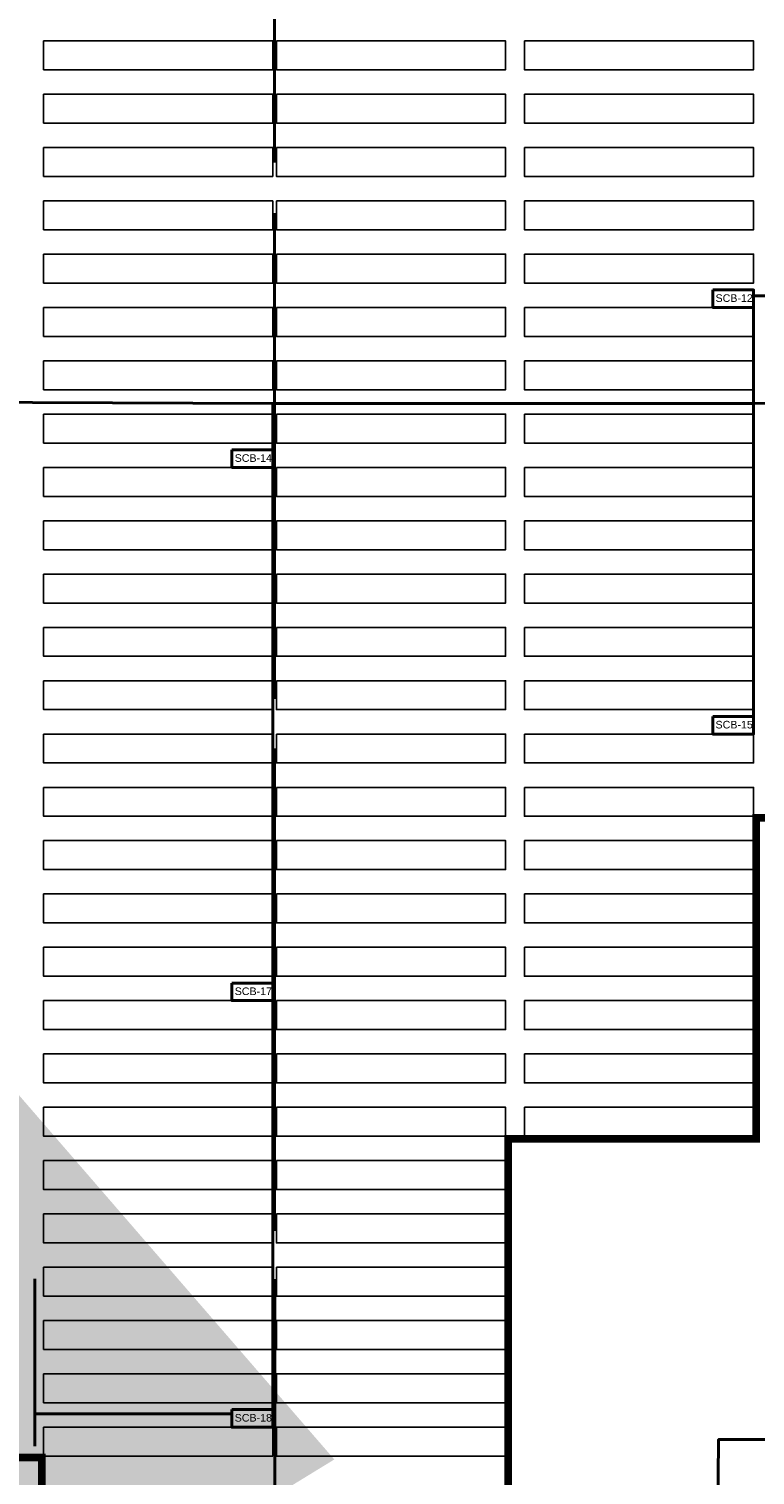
# Model space of a CAD drawing. Header units: inches. Extents: x 727810 to 1461440, y 2714588 to 5435005.
# Tile 211 of 233: x 730082 to 730178, y 2715768 to 2715958. Entities that reach past the tile are written whole.
import ezdxf

# ---------------------------------------------------------------- set-up
doc = ezdxf.new("R2010")
doc.units = ezdxf.units.IN
doc.header["$MEASUREMENT"] = 0
for name, color, linetype in [('DETAILS', 7, 'Continuous'), ('Emvee', 3, 'Continuous'), ('Inverter Room', 7, 'Continuous'), ('POLYLINE', 3, 'Continuous'), ('SCB', 7, 'Continuous'), ('SMB Cable', 7, 'Continuous'), ('tranch', 7, 'Continuous')]:
    doc.layers.add(name, color=color, linetype=linetype)
doc.styles.add('ROMANS', font='ROMANS.shx', dxfattribs={"height": 10})
doc.styles.get("Standard").update_dxf_attribs({"font": 'arial.ttf'})
doc.dimstyles.new('ROMANS$7', dxfattribs={"dimscale": 100, "dimtxt": 2.5, "dimasz": 2, "dimexe": 20, "dimexo": 20, "dimgap": 0.5, "dimtad": 1, "dimdec": 0, "dimrnd": 5, "dimzin": 0, "dimdsep": 46, "dimtxsty": 'ROMANS', "dimcen": 0.09, "dimdle": 20, "dimclrd": 256, "dimclre": 256, "dimclrt": 3, "dimadec": 0, "dimazin": 0, "dimtfac": 20, "dimtdec": 0, "dimtix": 1, "dimtmove": 2, "dimatfit": 3, "dimfxl": 1, "dimtolj": 1, "dimtzin": 0, "dimarcsym": 0})

msp = doc.modelspace()

# ---------------------------------------------------------------- linework, layer by layer
at = {"layer": 'DETAILS', "color": 6, "lineweight": 40}
for points in [[(730302.84494, 2715991.03559), (730302.84494, 2715909.18899), (730177.50494, 2715908.37852), (730177.50494, 2715920.97559)], [(730177.50494, 2715923.27721), (730177.50494, 2715908.35471)], [(730114.44494, 2715773.97559), (730114.44494, 2715908.38901), (730051.38494, 2715908.64408)], [(730177.50494, 2715864.97559), (730177.50494, 2715908.35471), (730114.44494, 2715908.35471)]]:
    msp.add_lwpolyline(points, dxfattribs=at)
at = {"layer": 'Emvee'}
for points in [[(730084.40494, 2715955.97559), (730114.44494, 2715955.97559), (730114.44494, 2715952.17559), (730084.40494, 2715952.17559), (730084.40494, 2715955.97559)], [(730114.94494, 2715955.97559), (730144.98494, 2715955.97559), (730144.98494, 2715952.17559), (730114.94494, 2715952.17559), (730114.94494, 2715955.97559)], [(730147.46494, 2715955.97559), (730177.50494, 2715955.97559), (730177.50494, 2715952.17559), (730147.46494, 2715952.17559), (730147.46494, 2715955.97559)], [(730084.40494, 2715948.97559), (730114.44494, 2715948.97559), (730114.44494, 2715945.17559), (730084.40494, 2715945.17559), (730084.40494, 2715948.97559)], [(730114.94494, 2715948.97559), (730144.98494, 2715948.97559), (730144.98494, 2715945.17559), (730114.94494, 2715945.17559), (730114.94494, 2715948.97559)], [(730147.46494, 2715948.97559), (730177.50494, 2715948.97559), (730177.50494, 2715945.17559), (730147.46494, 2715945.17559), (730147.46494, 2715948.97559)], [(730084.40494, 2715941.97559), (730114.44494, 2715941.97559), (730114.44494, 2715938.17559), (730084.40494, 2715938.17559), (730084.40494, 2715941.97559)], [(730114.94494, 2715941.97559), (730144.98494, 2715941.97559), (730144.98494, 2715938.17559), (730114.94494, 2715938.17559), (730114.94494, 2715941.97559)], [(730147.46494, 2715941.97559), (730177.50494, 2715941.97559), (730177.50494, 2715938.17559), (730147.46494, 2715938.17559), (730147.46494, 2715941.97559)], [(730084.40494, 2715934.97559), (730114.44494, 2715934.97559), (730114.44494, 2715931.17559), (730084.40494, 2715931.17559), (730084.40494, 2715934.97559)], [(730114.94494, 2715934.97559), (730144.98494, 2715934.97559), (730144.98494, 2715931.17559), (730114.94494, 2715931.17559), (730114.94494, 2715934.97559)], [(730147.46494, 2715934.97559), (730177.50494, 2715934.97559), (730177.50494, 2715931.17559), (730147.46494, 2715931.17559), (730147.46494, 2715934.97559)], [(730084.40494, 2715927.97559), (730114.44494, 2715927.97559), (730114.44494, 2715924.17559), (730084.40494, 2715924.17559), (730084.40494, 2715927.97559)], [(730114.94494, 2715927.97559), (730144.98494, 2715927.97559), (730144.98494, 2715924.17559), (730114.94494, 2715924.17559), (730114.94494, 2715927.97559)], [(730147.46494, 2715927.97559), (730177.50494, 2715927.97559), (730177.50494, 2715924.17559), (730147.46494, 2715924.17559), (730147.46494, 2715927.97559)], [(730084.40494, 2715920.97559), (730114.44494, 2715920.97559), (730114.44494, 2715917.17559), (730084.40494, 2715917.17559), (730084.40494, 2715920.97559)], [(730114.94494, 2715920.97559), (730144.98494, 2715920.97559), (730144.98494, 2715917.17559), (730114.94494, 2715917.17559), (730114.94494, 2715920.97559)], [(730147.46494, 2715920.97559), (730177.50494, 2715920.97559), (730177.50494, 2715917.17559), (730147.46494, 2715917.17559), (730147.46494, 2715920.97559)], [(730084.40494, 2715913.97559), (730114.44494, 2715913.97559), (730114.44494, 2715910.17559), (730084.40494, 2715910.17559), (730084.40494, 2715913.97559)], [(730114.94494, 2715913.97559), (730144.98494, 2715913.97559), (730144.98494, 2715910.17559), (730114.94494, 2715910.17559), (730114.94494, 2715913.97559)], [(730147.46494, 2715913.97559), (730177.50494, 2715913.97559), (730177.50494, 2715910.17559), (730147.46494, 2715910.17559), (730147.46494, 2715913.97559)], [(730084.40494, 2715906.97559), (730114.44494, 2715906.97559), (730114.44494, 2715903.17559), (730084.40494, 2715903.17559), (730084.40494, 2715906.97559)], [(730114.94494, 2715906.97559), (730144.98494, 2715906.97559), (730144.98494, 2715903.17559), (730114.94494, 2715903.17559), (730114.94494, 2715906.97559)], [(730147.46494, 2715906.97559), (730177.50494, 2715906.97559), (730177.50494, 2715903.17559), (730147.46494, 2715903.17559), (730147.46494, 2715906.97559)], [(730084.40494, 2715899.97559), (730114.44494, 2715899.97559), (730114.44494, 2715896.17559), (730084.40494, 2715896.17559), (730084.40494, 2715899.97559)], [(730114.94494, 2715899.97559), (730144.98494, 2715899.97559), (730144.98494, 2715896.17559), (730114.94494, 2715896.17559), (730114.94494, 2715899.97559)], [(730147.46494, 2715899.97559), (730177.50494, 2715899.97559), (730177.50494, 2715896.17559), (730147.46494, 2715896.17559), (730147.46494, 2715899.97559)], [(730084.40494, 2715892.97559), (730114.44494, 2715892.97559), (730114.44494, 2715889.17559), (730084.40494, 2715889.17559), (730084.40494, 2715892.97559)], [(730114.94494, 2715892.97559), (730144.98494, 2715892.97559), (730144.98494, 2715889.17559), (730114.94494, 2715889.17559), (730114.94494, 2715892.97559)], [(730147.46494, 2715892.97559), (730177.50494, 2715892.97559), (730177.50494, 2715889.17559), (730147.46494, 2715889.17559), (730147.46494, 2715892.97559)], [(730084.40494, 2715885.97559), (730114.44494, 2715885.97559), (730114.44494, 2715882.17559), (730084.40494, 2715882.17559), (730084.40494, 2715885.97559)], [(730114.94494, 2715885.97559), (730144.98494, 2715885.97559), (730144.98494, 2715882.17559), (730114.94494, 2715882.17559), (730114.94494, 2715885.97559)], [(730147.46494, 2715885.97559), (730177.50494, 2715885.97559), (730177.50494, 2715882.17559), (730147.46494, 2715882.17559), (730147.46494, 2715885.97559)], [(730084.40494, 2715878.97559), (730114.44494, 2715878.97559), (730114.44494, 2715875.17559), (730084.40494, 2715875.17559), (730084.40494, 2715878.97559)], [(730114.94494, 2715878.97559), (730144.98494, 2715878.97559), (730144.98494, 2715875.17559), (730114.94494, 2715875.17559), (730114.94494, 2715878.97559)], [(730147.46494, 2715878.97559), (730177.50494, 2715878.97559), (730177.50494, 2715875.17559), (730147.46494, 2715875.17559), (730147.46494, 2715878.97559)], [(730084.40494, 2715871.97559), (730114.44494, 2715871.97559), (730114.44494, 2715868.17559), (730084.40494, 2715868.17559), (730084.40494, 2715871.97559)], [(730114.94494, 2715871.97559), (730144.98494, 2715871.97559), (730144.98494, 2715868.17559), (730114.94494, 2715868.17559), (730114.94494, 2715871.97559)], [(730147.46494, 2715871.97559), (730177.50494, 2715871.97559), (730177.50494, 2715868.17559), (730147.46494, 2715868.17559), (730147.46494, 2715871.97559)], [(730084.40494, 2715864.97559), (730114.44494, 2715864.97559), (730114.44494, 2715861.17559), (730084.40494, 2715861.17559), (730084.40494, 2715864.97559)], [(730114.94494, 2715864.97559), (730144.98494, 2715864.97559), (730144.98494, 2715861.17559), (730114.94494, 2715861.17559), (730114.94494, 2715864.97559)], [(730147.46494, 2715864.97559), (730177.50494, 2715864.97559), (730177.50494, 2715861.17559), (730147.46494, 2715861.17559), (730147.46494, 2715864.97559)], [(730084.40494, 2715857.97559), (730114.44494, 2715857.97559), (730114.44494, 2715854.17559), (730084.40494, 2715854.17559), (730084.40494, 2715857.97559)], [(730114.94494, 2715857.97559), (730144.98494, 2715857.97559), (730144.98494, 2715854.17559), (730114.94494, 2715854.17559), (730114.94494, 2715857.97559)], [(730147.46494, 2715857.97559), (730177.50494, 2715857.97559), (730177.50494, 2715854.17559), (730147.46494, 2715854.17559), (730147.46494, 2715857.97559)], [(730084.40494, 2715850.97559), (730114.44494, 2715850.97559), (730114.44494, 2715847.17559), (730084.40494, 2715847.17559), (730084.40494, 2715850.97559)], [(730114.94494, 2715850.97559), (730144.98494, 2715850.97559), (730144.98494, 2715847.17559), (730114.94494, 2715847.17559), (730114.94494, 2715850.97559)], [(730147.46494, 2715850.97559), (730177.50494, 2715850.97559), (730177.50494, 2715847.17559), (730147.46494, 2715847.17559), (730147.46494, 2715850.97559)], [(730084.40494, 2715843.97559), (730114.44494, 2715843.97559), (730114.44494, 2715840.17559), (730084.40494, 2715840.17559), (730084.40494, 2715843.97559)], [(730114.94494, 2715843.97559), (730144.98494, 2715843.97559), (730144.98494, 2715840.17559), (730114.94494, 2715840.17559), (730114.94494, 2715843.97559)], [(730147.46494, 2715843.97559), (730177.50494, 2715843.97559), (730177.50494, 2715840.17559), (730147.46494, 2715840.17559), (730147.46494, 2715843.97559)], [(730084.40494, 2715836.97559), (730114.44494, 2715836.97559), (730114.44494, 2715833.17559), (730084.40494, 2715833.17559), (730084.40494, 2715836.97559)], [(730114.94494, 2715836.97559), (730144.98494, 2715836.97559), (730144.98494, 2715833.17559), (730114.94494, 2715833.17559), (730114.94494, 2715836.97559)], [(730147.46494, 2715836.97559), (730177.50494, 2715836.97559), (730177.50494, 2715833.17559), (730147.46494, 2715833.17559), (730147.46494, 2715836.97559)], [(730084.40494, 2715829.97559), (730114.44494, 2715829.97559), (730114.44494, 2715826.17559), (730084.40494, 2715826.17559), (730084.40494, 2715829.97559)], [(730114.94494, 2715829.97559), (730144.98494, 2715829.97559), (730144.98494, 2715826.17559), (730114.94494, 2715826.17559), (730114.94494, 2715829.97559)], [(730147.46494, 2715829.97559), (730177.50494, 2715829.97559), (730177.50494, 2715826.17559), (730147.46494, 2715826.17559), (730147.46494, 2715829.97559)], [(730084.40494, 2715822.97559), (730114.44494, 2715822.97559), (730114.44494, 2715819.17559), (730084.40494, 2715819.17559), (730084.40494, 2715822.97559)], [(730114.94494, 2715822.97559), (730144.98494, 2715822.97559), (730144.98494, 2715819.17559), (730114.94494, 2715819.17559), (730114.94494, 2715822.97559)], [(730147.46494, 2715822.97559), (730177.50494, 2715822.97559), (730177.50494, 2715819.17559), (730147.46494, 2715819.17559), (730147.46494, 2715822.97559)], [(730084.40494, 2715815.97559), (730114.44494, 2715815.97559), (730114.44494, 2715812.17559), (730084.40494, 2715812.17559), (730084.40494, 2715815.97559)], [(730114.94494, 2715815.97559), (730144.98494, 2715815.97559), (730144.98494, 2715812.17559), (730114.94494, 2715812.17559), (730114.94494, 2715815.97559)], [(730147.46494, 2715815.97559), (730177.50494, 2715815.97559), (730177.50494, 2715812.17559), (730147.46494, 2715812.17559), (730147.46494, 2715815.97559)], [(730084.40494, 2715808.97559), (730114.44494, 2715808.97559), (730114.44494, 2715805.17559), (730084.40494, 2715805.17559), (730084.40494, 2715808.97559)], [(730114.94494, 2715808.97559), (730144.98494, 2715808.97559), (730144.98494, 2715805.17559), (730114.94494, 2715805.17559), (730114.94494, 2715808.97559)], [(730084.40494, 2715801.97559), (730114.44494, 2715801.97559), (730114.44494, 2715798.17559), (730084.40494, 2715798.17559), (730084.40494, 2715801.97559)], [(730114.94494, 2715801.97559), (730144.98494, 2715801.97559), (730144.98494, 2715798.17559), (730114.94494, 2715798.17559), (730114.94494, 2715801.97559)], [(730084.40494, 2715794.97559), (730114.44494, 2715794.97559), (730114.44494, 2715791.17559), (730084.40494, 2715791.17559), (730084.40494, 2715794.97559)], [(730114.94494, 2715794.97559), (730144.98494, 2715794.97559), (730144.98494, 2715791.17559), (730114.94494, 2715791.17559), (730114.94494, 2715794.97559)], [(730084.40494, 2715787.97559), (730114.44494, 2715787.97559), (730114.44494, 2715784.17559), (730084.40494, 2715784.17559), (730084.40494, 2715787.97559)], [(730114.94494, 2715787.97559), (730144.98494, 2715787.97559), (730144.98494, 2715784.17559), (730114.94494, 2715784.17559), (730114.94494, 2715787.97559)], [(730084.40494, 2715780.97559), (730114.44494, 2715780.97559), (730114.44494, 2715777.17559), (730084.40494, 2715777.17559), (730084.40494, 2715780.97559)], [(730114.94494, 2715780.97559), (730144.98494, 2715780.97559), (730144.98494, 2715777.17559), (730114.94494, 2715777.17559), (730114.94494, 2715780.97559)], [(730084.40494, 2715773.97559), (730114.44494, 2715773.97559), (730114.44494, 2715770.17559), (730084.40494, 2715770.17559), (730084.40494, 2715773.97559)], [(730114.94494, 2715773.97559), (730144.98494, 2715773.97559), (730144.98494, 2715770.17559), (730114.94494, 2715770.17559), (730114.94494, 2715773.97559)]]:
    msp.add_lwpolyline(points, dxfattribs=at)
at = {"layer": 'POLYLINE', "color": 0, "lineweight": 40}
for points in [[(730442.80458, 2716088.0457), (730083.89503, 2716088.31715), (730083.69042, 2716070.16149), (730018.53272, 2716070.16149), (730018.51562, 2716082.81016), (729957.85311, 2716083.39526), (729957.74026, 2715787.13133), (729957.34995, 2715730.98165), (730025.33457, 2715730.98424), (730155.43941, 2715730.62144), (730155.43941, 2715737.87888), (730172.62508, 2715737.87888), (730172.92235, 2715772.34695), (730205.70977, 2715772.34695)], [(730114.67698, 2715971.14549), (730114.67698, 2715940.02151)], [(730114.67942, 2715933.34582), (730114.67942, 2715900.86838)], [(730208.69816, 2715922.52299), (730177.50494, 2715922.52299)], [(730114.67942, 2715900.86838), (730114.67942, 2715869.57657)]]:
    msp.add_lwpolyline(points, dxfattribs=at)
at = {"layer": 'SCB', "color": 0, "lineweight": 40}
for points in [[(730172.16499, 2715923.27721), (730177.50494, 2715923.27721), (730177.50494, 2715920.97559), (730172.16499, 2715920.97559)], [(730109.10499, 2715902.27721), (730114.44494, 2715902.27721), (730114.44494, 2715899.97559), (730109.10499, 2715899.97559)], [(730172.16499, 2715867.27721), (730177.50494, 2715867.27721), (730177.50494, 2715864.97559), (730172.16499, 2715864.97559)], [(730109.10499, 2715832.27721), (730114.44494, 2715832.27721), (730114.44494, 2715829.97559), (730109.10499, 2715829.97559)], [(730109.10499, 2715776.27721), (730114.44494, 2715776.27721), (730114.44494, 2715773.97559), (730109.10499, 2715773.97559)]]:
    msp.add_lwpolyline(points, close=True, dxfattribs=at)
at = {"layer": 'SMB Cable', "color": 3, "const_width": 1}
for points in [[(730084.17328, 2715742.02807), (730084.17328, 2715770.00592), (730051.63012, 2715770.00592), (730051.63012, 2715811.70746), (730020.55178, 2715811.70746), (730020.55178, 2715840.03076), (729988.69886, 2715840.03076), (729988.69886, 2715874.9534), (729956.01255, 2715874.9534), (729956.01255, 2715907.39985), (730021.03714, 2715907.39985), (730021.03714, 2715944.08328), (730021.34494, 2715942.48331), (730021.34494, 2715961.86788)], [(730208.17288, 2715853.95815), (730177.84035, 2715853.95815), (730177.84035, 2715811.83208), (730145.30948, 2715811.83208), (730145.30948, 2715742.02807)]]:
    msp.add_lwpolyline(points, dxfattribs=at)
at = {"layer": 'tranch', "const_width": 0.4}
for points in [[(730114.66013, 2715863.07559), (730114.66013, 2715831.1264)], [(730114.66013, 2715831.1264), (730114.66013, 2715799.73755)], [(730083.23628, 2715793.47109), (730083.23628, 2715771.4627)], [(730114.73606, 2715775.06169), (730114.73606, 2715793.43863)], [(730083.23628, 2715775.72731), (730109.10499, 2715775.72731)], [(730114.73606, 2715775.06169), (730114.73606, 2715743.86188)]]:
    msp.add_lwpolyline(points, dxfattribs=at)

# ---------------------------------------------------------------- texts
at = {"layer": 'SCB', "color": 0, "lineweight": 40, "char_height": 1, "attachment_point": 1}
for s, insert in [('SCB-12', (730172.52331, 2715922.70671)), ('SCB-14', (730109.46331, 2715901.70671)), ('SCB-15', (730172.52331, 2715866.70671)), ('SCB-17', (730109.46331, 2715831.70671)), ('SCB-18', (730109.46331, 2715775.70671))]:
    msp.add_mtext_dynamic_manual_height_columns(s, width=10.9628712, gutter_width=20.36957, heights=[0], dxfattribs=dict(at, insert=insert))

# ---------------------------------------------------------------- leaders
at = {"layer": 'Inverter Room', "ltscale": 0.5}
for points in [[(729989.9505, 2715926.6474, -0.148), (729990.42982, 2715926.99009, -0.148), (729990.63373, 2715926.99009, -0.148)], [(729989.95051, 2715923.0474, -0.37562), (729990.45219, 2715922.22926, -0.37562), (729990.78234, 2715922.23463, -0.37562)]]:
    msp.add_leader(points, dimstyle='ROMANS$7', override={"dimtxt": 150, "dimgap": 0.5, "dimtad": 0, "dimtfill": 1, "dimarcsym": 1}, dxfattribs=at)

doc.saveas('drawing.dxf')
